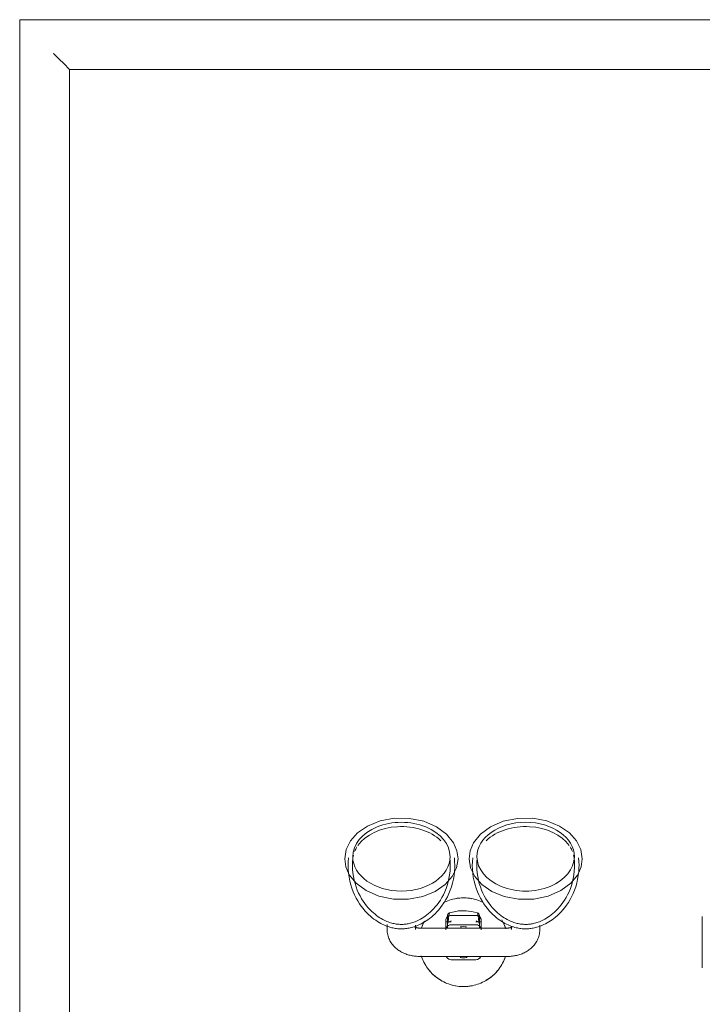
# Model space of a CAD drawing. Header units: millimetres. Extents: x -281 to 121694, y -16481 to 65128.
# Tile 44 of 256: x 14500 to 14885, y 18795 to 19350. Entities that reach past the tile are written whole.
import ezdxf

# ---------------------------------------------------------------- set-up
doc = ezdxf.new("R2010")
doc.units = ezdxf.units.MM
for name, color, linetype, lineweight in [('A--L$01A__Algemeen', 7, 'Continuous', 5), ('A--L74__VasteSanitaireVoorz', 1, 'Continuous', 5), ('A--L82__LosseGebruikersInvent', 1, 'Continuous', 5)]:
    doc.layers.add(name, color=color, linetype=linetype, lineweight=lineweight)

# ---------------------------------------------------------------- blocks, each defined once
blk = doc.blocks.new('NLRS_82_FU_UN_spoekbak_gen_kad - spoelbak dxbxh 900x1200x957-V364-L_80_ 15')
at = {"layer": 'A--L$01A__Algemeen'}
for p, q in [((600, -577.32), (600, 322.68)), ((572, -549.32), (572, 294.68)), ((572, -549.32), (572, 294.68)), ((-572, -549.32), (572, -549.32)), ((0, -549.32), (572, -549.32)), ((579.27, -556.59), (573.73, -551.06)), ((-600, -577.32), (600, -577.32))]:
    blk.add_line(p, q, dxfattribs=at)
for points in [[(572, -549.32), (572.21, -549.54), (572.64, -549.96), (573.24, -550.57), (573.58, -550.9), (573.73, -551.06)], [(579.27, -556.59), (579.42, -556.75), (579.77, -557.09), (580.38, -557.71), (580.82, -558.14), (581.04, -558.36)]]:
    blk.add_open_spline(points, degree=3, dxfattribs=at)
at = {"layer": 'A--L74__VasteSanitaireVoorz'}
for p, q in [((215.5, -71.82), (215.5, -42.82)), ((215.5, -71.82), (215.5, -42.82)), ((215.5, -69.41), (215.5, -45.24)), ((215.5, -69.41), (215.5, -45.24)), ((215.5, -45.24), (215.5, -69.41)), ((215.5, -45.24), (215.5, -69.41)), ((215.5, -65.85), (215.5, -48.79)), ((215.5, -65.85), (215.5, -48.79)), ((215.5, -48.79), (215.5, -65.85)), ((215.5, -48.79), (215.5, -65.85)), ((375, -49.32), (325, -49.32)), ((357, -47.48), (343, -47.48)), ((215.5, -61.86), (215.5, -52.79)), ((215.5, -61.86), (215.5, -52.79)), ((215.5, -52.79), (215.5, -61.86)), ((215.5, -52.79), (215.5, -61.86)), ((307, -64.4), (307, -66.86)), ((323, -66.4), (323, -64.4)), ((325, -65.32), (375, -65.32)), ((340, -69.42), (340, -65.21)), ((340, -66.04), (340, -68.86)), ((341, -65.23), (341, -67.5)), ((359, -67.5), (359, -65.23)), ((360, -65.21), (360, -69.42)), ((360, -68.86), (360, -66.04)), ((377, -64.4), (377, -66.88)), ((393, -67.28), (393, -64.4)), ((340, -69.6), (340, -67.86)), ((340, -68.15), (340, -69.6)), ((340, -68.86), (343, -68.86)), ((341, -67.86), (341, -68.89)), ((341.43, -68.69), (342.95, -69.39)), ((343, -67.17), (357, -67.17)), ((357, -68.86), (360, -68.86)), ((357.05, -69.39), (358.57, -68.69)), ((359, -68.89), (359, -67.86)), ((360, -69.6), (360, -68.15)), ((357, -72.38), (343, -72.38))]:
    blk.add_line(p, q, dxfattribs=at)
at = {"layer": 'A--L74__VasteSanitaireVoorz', "flags": 128}
for points in [[(350, -32.32), (349, -32.34), (348, -32.4), (347.01, -32.5), (346.02, -32.64), (345.03, -32.82), (344.06, -33.04), (343.09, -33.3), (342.14, -33.59), (341.19, -33.93), (340.26, -34.3), (339.35, -34.71), (338.46, -35.15), (337.58, -35.63), (336.72, -36.14), (335.88, -36.69), (335.07, -37.27), (334.28, -37.88), (333.52, -38.53), (332.78, -39.2), (332.07, -39.91), (331.38, -40.64), (330.73, -41.4), (330.11, -42.18), (329.52, -42.99), (328.96, -43.82), (328.44, -44.67), (327.95, -45.54), (327.5, -46.43), (327.08, -47.34), (326.7, -48.27), (326.36, -49.2)], [(373.81, -49.72), (373.49, -48.77), (373.13, -47.84), (372.73, -46.92), (372.3, -46.02), (371.83, -45.14), (371.32, -44.27), (370.78, -43.43), (370.21, -42.61), (369.61, -41.81), (368.97, -41.04), (368.31, -40.3), (367.61, -39.58), (366.89, -38.89), (366.14, -38.23), (365.36, -37.6), (364.56, -37), (363.73, -36.43), (362.89, -35.9), (362.02, -35.4), (361.13, -34.94), (360.23, -34.51), (359.31, -34.12), (358.37, -33.77), (357.43, -33.45), (356.47, -33.17), (355.49, -32.94), (354.51, -32.74), (353.53, -32.57), (352.54, -32.45), (351.54, -32.37), (350.54, -32.33), (350, -32.32)], [(325, -49.32), (324.37, -49.33), (323.75, -49.36), (323.12, -49.4), (322.5, -49.47), (321.88, -49.55), (321.26, -49.64), (320.64, -49.76), (320.03, -49.89), (319.42, -50.05), (318.81, -50.22), (318.21, -50.41), (317.62, -50.62), (317.03, -50.84), (316.45, -51.09), (315.87, -51.36), (315.3, -51.64), (314.74, -51.95), (314.19, -52.28), (313.65, -52.63), (313.12, -53), (312.6, -53.39), (312.09, -53.81), (311.6, -54.25), (311.12, -54.71), (310.66, -55.2), (310.22, -55.71), (309.8, -56.24), (309.4, -56.8), (309.02, -57.38), (308.67, -57.98), (308.35, -58.6), (308.05, -59.25), (307.79, -59.92), (307.56, -60.6), (307.37, -61.3), (307.22, -62.01), (307.11, -62.73), (307.03, -63.46), (307, -64.2), (307, -64.4)], [(393, -64.4), (392.98, -63.66), (392.92, -62.93), (392.81, -62.2), (392.67, -61.49), (392.49, -60.79), (392.27, -60.1), (392.02, -59.43), (391.74, -58.78), (391.42, -58.14), (391.08, -57.54), (390.71, -56.95), (390.31, -56.39), (389.9, -55.85), (389.46, -55.33), (389, -54.84), (388.53, -54.37), (388.04, -53.93), (387.54, -53.5), (387.02, -53.11), (386.5, -52.73), (385.96, -52.37), (385.41, -52.04), (384.85, -51.73), (384.28, -51.43), (383.71, -51.16), (383.13, -50.91), (382.54, -50.68), (381.95, -50.46), (381.35, -50.27), (380.74, -50.09), (380.14, -49.93), (379.52, -49.79), (378.91, -49.67), (378.29, -49.57), (377.67, -49.49), (377.05, -49.42), (376.42, -49.37), (375.8, -49.34), (375.17, -49.32), (375, -49.32)], [(345.05, -100.65), (344.99, -98.4), (344.8, -96.16), (344.49, -93.96), (344.06, -91.81), (343.52, -89.72), (342.89, -87.71), (342.16, -85.78), (341.36, -83.94), (340.49, -82.2), (339.57, -80.57), (338.6, -79.04), (337.6, -77.61), (336.58, -76.29), (335.55, -75.07), (334.51, -73.95), (333.47, -72.92), (332.45, -71.99), (331.43, -71.14), (330.43, -70.36), (329.46, -69.66), (328.5, -69.03), (327.57, -68.47), (326.67, -67.96), (325.79, -67.51), (324.94, -67.1), (324.11, -66.74), (323.32, -66.43), (322.54, -66.15), (321.79, -65.9), (321.06, -65.69), (320.35, -65.51), (319.66, -65.35), (318.99, -65.22), (318.33, -65.11), (317.68, -65.02), (317.04, -64.95), (316.41, -64.9), (315.79, -64.87), (315.17, -64.86), (314.55, -64.86), (313.92, -64.88), (313.3, -64.92), (312.66, -64.98), (312.02, -65.06), (311.37, -65.16), (310.7, -65.28), (310.02, -65.42), (309.32, -65.59), (308.61, -65.79), (307.87, -66.01), (307.11, -66.27), (306.32, -66.57), (305.51, -66.9), (304.67, -67.28), (303.81, -67.71), (302.92, -68.19), (302, -68.72), (301.06, -69.31), (300.1, -69.98), (299.11, -70.71), (298.1, -71.52), (297.08, -72.41), (296.05, -73.39), (295.01, -74.46), (293.97, -75.62), (292.95, -76.89), (291.94, -78.25), (290.95, -79.73), (290, -81.31), (289.1, -82.99), (288.26, -84.77), (287.5, -86.65), (286.81, -88.62), (286.22, -90.67), (285.73, -92.79), (285.35, -94.97), (285.1, -97.19), (284.96, -99.43), (284.95, -100.65)], [(322.68, -65.84), (322.76, -65.8), (322.84, -65.76), (322.93, -65.72), (323.04, -65.67), (323.15, -65.63), (323.27, -65.59), (323.4, -65.55), (323.54, -65.51), (323.68, -65.47), (323.83, -65.44), (323.99, -65.41), (324.15, -65.38), (324.32, -65.36), (324.49, -65.35), (324.66, -65.33), (324.83, -65.33), (325, -65.32)], [(326.19, -64.93), (326.51, -65.88), (326.87, -66.81), (327.27, -67.73), (327.7, -68.63)], [(340, -64.21), (340, -66.92), (340, -68.95), (340, -69.42)], [(415.05, -100.65), (414.99, -98.4), (414.8, -96.16), (414.49, -93.96), (414.06, -91.81), (413.52, -89.72), (412.89, -87.71), (412.16, -85.78), (411.36, -83.94), (410.49, -82.2), (409.57, -80.57), (408.6, -79.04), (407.6, -77.61), (406.58, -76.29), (405.55, -75.07), (404.51, -73.95), (403.47, -72.92), (402.45, -71.99), (401.43, -71.14), (400.43, -70.36), (399.46, -69.66), (398.5, -69.03), (397.57, -68.47), (396.67, -67.96), (395.79, -67.51), (394.94, -67.1), (394.11, -66.74), (393.32, -66.43), (392.54, -66.15), (391.79, -65.9), (391.06, -65.69), (390.35, -65.51), (389.66, -65.35), (388.99, -65.22), (388.33, -65.11), (387.68, -65.02), (387.04, -64.95), (386.41, -64.9), (385.79, -64.87), (385.17, -64.86), (384.55, -64.86), (383.92, -64.88), (383.3, -64.92), (382.66, -64.98), (382.02, -65.06), (381.37, -65.16), (380.7, -65.28), (380.02, -65.42), (379.32, -65.59), (378.61, -65.79), (377.87, -66.01), (377.11, -66.27), (376.32, -66.57), (375.51, -66.9), (374.67, -67.28), (373.81, -67.71), (372.92, -68.19), (372, -68.72), (371.06, -69.31), (370.1, -69.98), (369.11, -70.71), (368.1, -71.52), (367.08, -72.41), (366.05, -73.39), (365.01, -74.46), (363.97, -75.62), (362.95, -76.89), (361.94, -78.25), (360.95, -79.73), (360, -81.31), (359.1, -82.99), (358.26, -84.77), (357.5, -86.65), (356.81, -88.62), (356.22, -90.67), (355.73, -92.79), (355.35, -94.97), (355.1, -97.19), (354.96, -99.43), (354.95, -100.65)], [(360, -69.42), (360, -67.6), (360, -65.09), (360, -64.21)], [(372.05, -69.11), (372.5, -68.22), (372.92, -67.31), (373.3, -66.38), (373.64, -65.44)], [(375, -65.32), (375.17, -65.33), (375.35, -65.33), (375.52, -65.35), (375.69, -65.36), (375.85, -65.38), (376.01, -65.41), (376.17, -65.44), (376.32, -65.47), (376.47, -65.51), (376.6, -65.55), (376.73, -65.59), (376.85, -65.63), (376.97, -65.67), (377.07, -65.72), (377.16, -65.76), (377.25, -65.8), (377.32, -65.84), (377.38, -65.88), (377.43, -65.91), (377.46, -65.94), (377.49, -65.96), (377.51, -65.97)], [(342.55, -100.65), (342.49, -98.54), (342.32, -96.44), (342.02, -94.38), (341.62, -92.37), (341.12, -90.41), (340.52, -88.52), (339.84, -86.72), (339.09, -85), (338.28, -83.38), (337.42, -81.85), (336.52, -80.42), (335.59, -79.09), (334.64, -77.86), (333.68, -76.73), (332.71, -75.69), (331.75, -74.74), (330.8, -73.87), (329.86, -73.08), (328.94, -72.37), (328.04, -71.72), (327.16, -71.14), (326.31, -70.63), (325.48, -70.16), (324.68, -69.75), (323.91, -69.38), (323.16, -69.05), (322.43, -68.77), (321.73, -68.51), (321.05, -68.29), (320.4, -68.1), (319.76, -67.94), (319.14, -67.8), (318.54, -67.68), (317.95, -67.58), (317.38, -67.5), (316.81, -67.44), (316.25, -67.4), (315.7, -67.37), (315.15, -67.36), (314.6, -67.36), (314.05, -67.38), (313.49, -67.42), (312.93, -67.47), (312.36, -67.54), (311.78, -67.62), (311.18, -67.73), (310.57, -67.86), (309.95, -68.01), (309.3, -68.19), (308.64, -68.39), (307.95, -68.63), (307.24, -68.89), (306.5, -69.2), (305.74, -69.54), (304.95, -69.93), (304.14, -70.37), (303.3, -70.86), (302.44, -71.4), (301.55, -72.01), (300.64, -72.69), (299.71, -73.43), (298.76, -74.26), (297.81, -75.16), (296.84, -76.16), (295.88, -77.24), (294.92, -78.42), (293.98, -79.69), (293.06, -81.07), (292.18, -82.54), (291.34, -84.11), (290.55, -85.78), (289.83, -87.54), (289.19, -89.38), (288.64, -91.3), (288.18, -93.29), (287.83, -95.33)], [(341, -67.5), (341, -72.1), (341, -69.57)], [(341.49, -70.87), (341.22, -70.48), (341.06, -70.03)], [(412.55, -100.65), (412.49, -98.54), (412.32, -96.44), (412.02, -94.38), (411.62, -92.37), (411.12, -90.41), (410.52, -88.52), (409.84, -86.72), (409.09, -85), (408.28, -83.38), (407.42, -81.85), (406.52, -80.42), (405.59, -79.09), (404.64, -77.86), (403.68, -76.73), (402.71, -75.69), (401.75, -74.74), (400.8, -73.87), (399.86, -73.08), (398.94, -72.37), (398.04, -71.72), (397.16, -71.14), (396.31, -70.63), (395.48, -70.16), (394.68, -69.75), (393.91, -69.38), (393.16, -69.05), (392.43, -68.77), (391.73, -68.51), (391.05, -68.29), (390.4, -68.1), (389.76, -67.94), (389.14, -67.8), (388.54, -67.68), (387.95, -67.58), (387.38, -67.5), (386.81, -67.44), (386.25, -67.4), (385.7, -67.37), (385.15, -67.36), (384.6, -67.36), (384.05, -67.38), (383.49, -67.42), (382.93, -67.47), (382.36, -67.54), (381.78, -67.62), (381.18, -67.73), (380.57, -67.86), (379.95, -68.01), (379.3, -68.19), (378.64, -68.39), (377.95, -68.63), (377.24, -68.89), (376.5, -69.2), (375.74, -69.54), (374.95, -69.93), (374.14, -70.37), (373.3, -70.86), (372.44, -71.4), (371.55, -72.01), (370.64, -72.69), (369.71, -73.43), (368.76, -74.26), (367.81, -75.16), (366.84, -76.16), (365.88, -77.24), (364.92, -78.42), (363.98, -79.69), (363.06, -81.07), (362.18, -82.54), (361.34, -84.11), (360.55, -85.78), (359.83, -87.54), (359.19, -89.38), (358.64, -91.3), (358.18, -93.29), (357.83, -95.33), (357.59, -97.4), (357.46, -99.51), (357.45, -100.65)], [(358.94, -70.03), (358.78, -70.48), (358.51, -70.87)], [(359, -69.57), (359, -72.1), (359, -67.5)], [(360, -66.92), (360, -68.95), (360, -69.6)], [(341, -72.19), (341.02, -72.47), (341.17, -72.93), (341.35, -73.23), (341.52, -73.44), (341.83, -73.68), (342.18, -73.84)], [(342.18, -73.84), (343.88, -74.32), (345.55, -74.68), (347.14, -74.91), (348.53, -75.04), (350.97, -75.06), (352.74, -74.93), (355.31, -74.51), (357.82, -73.84)], [(357.82, -73.84), (358.08, -73.73), (358.28, -73.6), (358.59, -73.32), (358.76, -73.06), (358.94, -72.62), (359, -72.19)], [(346.9, -104.38), (346.09, -99.24), (343.68, -94.32), (339.66, -89.8), (334.05, -85.95), (327.02, -83.11), (318.95, -81.6), (310.47, -81.65), (302.31, -83.31), (295.17, -86.38), (289.54, -90.53), (285.66, -95.35), (283.73, -99.85), (283.1, -104.38)], [(338.87, -79.71), (339.77, -80.13), (340.69, -80.53), (341.63, -80.88), (342.57, -81.2), (343.53, -81.47), (344.51, -81.71), (345.49, -81.91), (346.47, -82.07), (347.46, -82.2), (348.46, -82.28), (349.46, -82.32), (350, -82.32)], [(350, -82.32), (351, -82.3), (352, -82.24), (352.99, -82.14), (353.98, -82), (354.97, -81.83), (355.94, -81.61), (356.91, -81.35), (357.86, -81.05), (358.81, -80.72), (359.74, -80.35), (360.65, -79.94), (361.54, -79.5)], [(353.1, -104.38), (353.91, -99.24), (356.32, -94.32), (360.34, -89.8), (365.95, -85.95), (372.98, -83.11), (381.05, -81.6), (389.53, -81.65), (397.69, -83.31), (404.83, -86.38), (410.46, -90.53), (414.34, -95.35), (416.27, -99.85), (416.9, -104.38)], [(287.83, -95.33), (287.59, -97.4), (287.46, -99.51), (287.45, -100.65)], [(283.1, -104.38), (283.91, -109.53), (286.32, -114.45), (290.34, -118.97), (295.95, -122.81), (302.98, -125.66), (311.05, -127.17), (319.53, -127.11), (327.69, -125.46), (334.83, -122.38), (340.46, -118.24), (344.34, -113.41), (346.27, -108.92), (346.9, -104.38)], [(284.95, -100.65), (285.01, -102.9), (285.16, -104.81)], [(287.45, -100.65), (287.51, -102.76), (287.65, -104.55)], [(342.35, -104.55), (342.51, -102.45), (342.55, -100.65)], [(344.84, -104.81), (345.01, -102.57), (345.05, -100.65)], [(416.9, -104.38), (416.09, -109.53), (413.68, -114.45), (409.66, -118.97), (404.05, -122.81), (397.02, -125.66), (388.95, -127.17), (380.47, -127.11), (372.31, -125.46), (365.17, -122.38), (359.54, -118.24), (355.66, -113.41), (353.73, -108.92), (353.1, -104.38)], [(354.95, -100.65), (355.01, -102.9), (355.16, -104.81)], [(357.45, -100.65), (357.51, -102.76), (357.65, -104.55)], [(412.35, -104.55), (412.51, -102.45), (412.55, -100.65)], [(414.84, -104.81), (415.01, -102.57), (415.05, -100.65)]]:
    blk.add_lwpolyline(points, dxfattribs=at)
at = {"layer": 'A--L74__VasteSanitaireVoorz'}
for radius, start, end in [(25, 90, 100.9975), (25, 79.0025, 90), (25, 120.8363, 140.1448), (25, 39.8552, 59.1637), (25, 156.9419, 161.2092), (8.8, 90, 103.0233), (8.8, 76.9767, 90), (25, 18.7908, 30.1098), (25, 198.7908, 210.1098), (8.8, 258.8809, 270), (8.8, 270, 281.7841), (25, 336.9419, 341.2092), (25, 259.0025, 270), (25, 270, 280.9975)]:
    blk.add_arc((350, -57.32), radius, start, end, dxfattribs=at)
for centre, major_axis, ratio, start_param, end_param in [((343, -50.43), (-3, 0), 0.98425, 4.712389, 5.759587), ((343, -50.43), (3, 0), 0.98425, 1.832596, 2.617994), ((357, -50.43), (3, 0), 0.98425, 0.523599, 1.570796), ((357, -50.43), (3, 0), 0.98425, 0.523599, 1.308997), ((343, -64.21), (3, 0), 0.98425, 3.665191, 4.712389), ((357, -64.21), (-3, 0), 0.98425, 1.570796, 2.617994), ((343, -67.49), (2, 0), 0.961631, 3.141768, 3.811137), ((357, -67.49), (2, 0), 0.961631, 5.613641, 6.28301), ((315, -105.52), (27.43, 0), 0.707107, 0, 3.141593), ((385, -105.52), (-27.43, 0), 0.707107, 3.141593, 6.283185), ((315, -103.11), (27.43, 0), 0.707107, 3.234803, 3.312917), ((385, -103.11), (27.43, 0), 0.707107, 6.111861, 6.196345), ((315, -105.52), (27.43, 0), 0.707107, 3.141593, 6.283185), ((315, -103.11), (27.43, 0), 0.707107, 3.425235, 3.56242), ((385, -105.52), (-27.43, 0), 0.707107, 0, 3.141593), ((385, -103.11), (27.43, 0), 0.707107, 5.862358, 5.999543), ((315, -103.11), (27.43, 0), 0.707107, 3.609518, 5.654867), ((385, -103.11), (27.43, 0), 0.707107, 3.769911, 5.81526)]:
    blk.add_ellipse(centre, major_axis=major_axis, ratio=ratio, start_param=start_param, end_param=end_param, dxfattribs=at)
for points, knots in [([(343, -72.38), (342.54, -72.38), (341.88, -72.23), (341.11, -71.75), (340.55, -71.2), (340.11, -70.41), (340, -69.76), (340, -69.42)], [0, 0, 0, 0, 0.285714, 0.428571, 0.571429, 0.785714, 1, 1, 1, 1]), ([(340, -69.6), (340, -70.05), (340.15, -70.72), (340.63, -71.49), (341.11, -71.97), (341.49, -72.21), (341.7, -72.31)], [0, 0, 0, 0, 0.2857143, 0.4285714, 0.5714286, 0.7142857, 0.7142857, 0.7142857, 0.7142857]), ([(360, -69.42), (360, -69.87), (359.85, -70.52), (359.37, -71.28), (358.81, -71.83), (358.01, -72.27), (357.34, -72.38), (357, -72.38)], [0, 0, 0, 0, 0.285714, 0.428571, 0.571429, 0.785714, 1, 1, 1, 1]), ([(358.3, -72.31), (358.5, -72.21), (358.89, -71.97), (359.45, -71.41), (359.89, -70.6), (360, -69.94), (360, -69.6)], [0.2857143, 0.2857143, 0.2857143, 0.2857143, 0.4285714, 0.5714286, 0.7857143, 1, 1, 1, 1])]:
    blk.add_open_spline(points, degree=3, knots=knots, dxfattribs=at)
for points in [[(341.43, -68.69), (341.65, -71.57), (341.86, -73.24), (342.07, -73.71)], [(357.93, -73.71), (358.14, -73.24), (358.35, -71.57), (358.57, -68.69)]]:
    blk.add_open_spline(points, degree=3, dxfattribs=at)

msp = doc.modelspace()

# ---------------------------------------------------------------- block references
at = {"layer": 'A--L82__LosseGebruikersInvent', "rotation": 180}
msp.add_blockref('NLRS_82_FU_UN_spoekbak_gen_kad - spoelbak dxbxh 900x1200x957-V364-L_80_ 15', (15100, 18772.68), dxfattribs=at)

doc.saveas('drawing.dxf')
